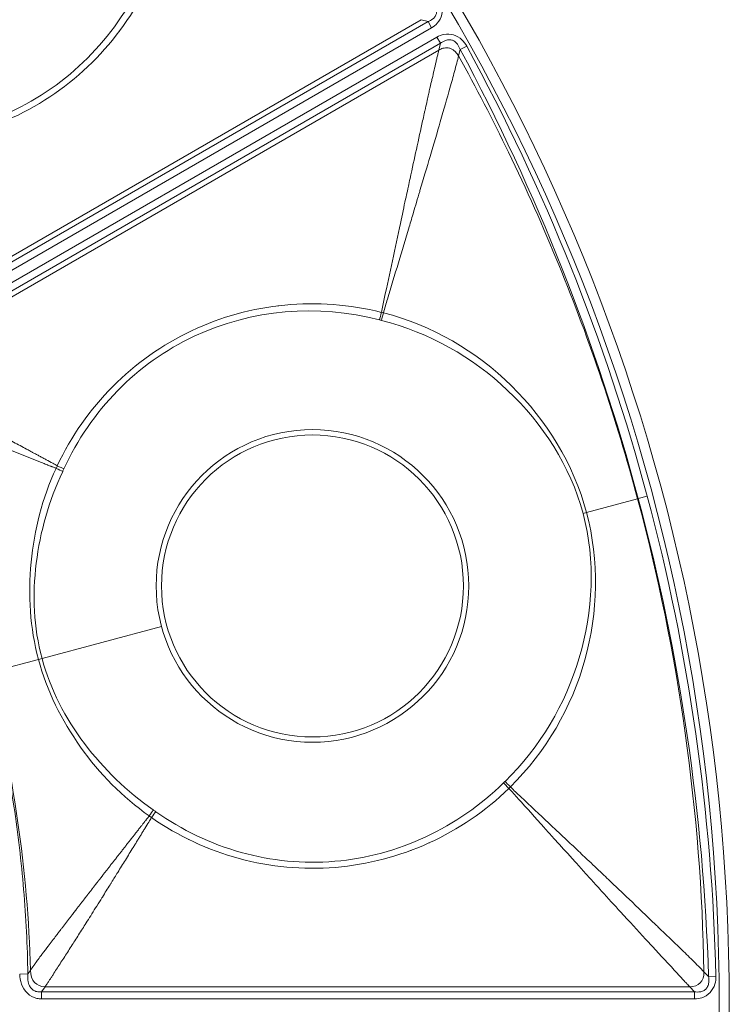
# Model space of a CAD drawing. Header units: inches. Extents: x 2.7 to 14.9, y -4.2 to 15.2.
# Tile 24 of 53: x 14.1 to 14.9, y -1.9 to -0.8. Entities that reach past the tile are written whole.
import ezdxf

# ---------------------------------------------------------------- set-up
doc = ezdxf.new("R2010")
doc.units = ezdxf.units.IN
doc.header["$MEASUREMENT"] = 0
doc.layers.add('Visible (ANSI)', color=7, linetype='Continuous', lineweight=18)
doc.layers.add('Visible Narrow (ANSI)', color=7, linetype='Continuous', lineweight=18)

msp = doc.modelspace()

# ---------------------------------------------------------------- linework, layer by layer
at = {"layer": 'Visible (ANSI)'}
for centre, radius in [((12.5948, -1.9226), 2.3248), ((14.4297, -1.431), 0.1774)]:
    msp.add_circle(centre, radius, dxfattribs=at)
msp.add_arc((12.5948, -1.9226), 2.0307, 6.0991, 6.108, dxfattribs=at)
for points, knots in [([(14.5655, -0.7679), (14.5675, -0.7671), (14.5694, -0.7661), (14.5711, -0.7647), (14.5722, -0.7639), (14.5731, -0.7628), (14.5739, -0.7617), (14.5742, -0.7612), (14.5745, -0.7606), (14.5748, -0.76), (14.5753, -0.7588), (14.5756, -0.7575), (14.5757, -0.7562), (14.5757, -0.7558), (14.5757, -0.7554), (14.5757, -0.7549), (14.5755, -0.7533), (14.5751, -0.7516), (14.5744, -0.7501), (14.5735, -0.7479), (14.5722, -0.7459), (14.5707, -0.7441)], [0, 0, 0, 0, 0.2187, 0.2187, 0.2187, 0.356077, 0.356077, 0.356077, 0.420014, 0.420014, 0.420014, 0.550507, 0.550507, 0.550507, 0.593118, 0.593118, 0.593118, 0.761778, 0.761778, 0.761778, 1, 1, 1, 1]), ([(14.6034, -0.8007), (14.6025, -0.7985), (14.6014, -0.7963), (14.6, -0.7944), (14.5989, -0.7929), (14.5975, -0.7916), (14.5958, -0.7906), (14.5948, -0.79), (14.5937, -0.7896), (14.5925, -0.7893), (14.5919, -0.7892), (14.5913, -0.7892), (14.5907, -0.7892), (14.5891, -0.7891), (14.5874, -0.7895), (14.5859, -0.79), (14.5838, -0.7908), (14.5819, -0.792), (14.5801, -0.7933)], [0, 0, 0, 0, 0.243081, 0.243081, 0.243081, 0.432733, 0.432733, 0.432733, 0.551627, 0.551627, 0.551627, 0.612065, 0.612065, 0.612065, 0.776047, 0.776047, 0.776047, 1, 1, 1, 1]), ([(14.0469, -1.5335), (14.0604, -1.585), (14.071, -1.6372), (14.0788, -1.6898), (14.0837, -1.7223), (14.0875, -1.755), (14.0902, -1.7879), (14.093, -1.8208), (14.0946, -1.8538), (14.0952, -1.8869)], [0.0000066, 0.0000066, 0.0000066, 0.0000066, 0.4464162, 0.4464162, 0.4464162, 0.7226444, 0.7226444, 0.7226444, 1, 1, 1, 1]), ([(14.0952, -1.8869), (14.095, -1.8899), (14.095, -1.8931), (14.0956, -1.8961), (14.096, -1.8982), (14.0968, -1.9003), (14.0979, -1.9022), (14.0986, -1.9033), (14.0995, -1.9044), (14.1006, -1.9052), (14.1011, -1.9057), (14.1017, -1.9061), (14.1023, -1.9064), (14.1036, -1.9072), (14.1052, -1.9077), (14.1067, -1.9079), (14.1069, -1.908), (14.1071, -1.908), (14.1073, -1.908), (14.1087, -1.9081), (14.11, -1.9081), (14.1114, -1.9079)], [0, 0, 0, 0, 0.297866, 0.297866, 0.297866, 0.507382, 0.507382, 0.507382, 0.635901, 0.635901, 0.635901, 0.703179, 0.703179, 0.703179, 0.850452, 0.850452, 0.850452, 0.872013, 0.872013, 0.872013, 1, 1, 1, 1]), ([(14.8788, -1.9079), (14.8809, -1.9082), (14.8831, -1.9083), (14.8853, -1.908), (14.8866, -1.9078), (14.888, -1.9074), (14.8892, -1.9068), (14.8898, -1.9065), (14.8903, -1.9061), (14.8908, -1.9058), (14.8919, -1.905), (14.8928, -1.904), (14.8935, -1.9029), (14.8937, -1.9025), (14.8939, -1.9022), (14.8941, -1.9018), (14.8949, -1.9003), (14.8953, -1.8986), (14.8955, -1.897), (14.8957, -1.8946), (14.8956, -1.8922), (14.8952, -1.8899)], [0, 0, 0, 0, 0.2187, 0.2187, 0.2187, 0.356077, 0.356077, 0.356077, 0.420014, 0.420014, 0.420014, 0.550507, 0.550507, 0.550507, 0.593118, 0.593118, 0.593118, 0.761778, 0.761778, 0.761778, 1, 1, 1, 1])]:
    msp.add_open_spline(points, degree=3, knots=knots, dxfattribs=at)
for points in [[(13.9112, -0.9012), (13.9859, -0.9082), (14.0613, -0.8894), (14.1226, -0.8466)], [(14.1376, -1.2933), (14.1689, -1.2252), (14.2229, -1.1692), (14.2906, -1.1376)], [(14.6736, -1.2061), (14.6736, -1.2061), (14.6736, -1.206), (14.6736, -1.206)], [(14.8952, -1.8899), (14.8894, -1.7003), (14.8618, -1.5116), (14.8125, -1.3284)], [(14.6495, -1.6792), (14.6495, -1.6792), (14.6495, -1.6792), (14.6495, -1.6792)], [(14.2456, -1.6963), (14.3067, -1.7396), (14.3814, -1.761), (14.4559, -1.7546)]]:
    msp.add_open_spline(points, degree=3, dxfattribs=at)
at = {"layer": 'Visible Narrow (ANSI)'}
for p, q in [((13.9009, -1.1516), (14.5655, -0.7679)), ((13.9014, -1.1444), (14.5575, -0.7656)), ((14.5696, -0.7752), (13.905, -1.1589)), ((14.5655, -0.7679), (14.5575, -0.7656)), ((14.5696, -0.7752), (14.5655, -0.7679)), ((13.9114, -1.1698), (14.576, -0.7861)), ((14.576, -0.7861), (14.5801, -0.7933)), ((14.5801, -0.7933), (13.9155, -1.1771)), ((14.5801, -0.7933), (14.5782, -0.8014)), ((14.611, -0.7966), (14.6034, -0.8007)), ((13.9221, -1.1802), (14.5782, -0.8014)), ((14.6014, -0.8082), (14.6034, -0.8007)), ((14.6686, -1.2008), (14.6687, -1.2009)), ((14.7518, -1.3447), (14.8119, -1.3286)), ((14.8125, -1.3284), (14.8119, -1.3286)), ((14.8232, -1.3255), (14.8125, -1.3284)), ((14.7477, -1.3458), (14.7518, -1.3447)), ((14.1118, -1.5162), (14.2523, -1.4785)), ((14.1076, -1.5173), (14.0475, -1.5334)), ((14.1076, -1.5173), (14.1118, -1.5162)), ((14.2493, -1.7091), (14.2493, -1.7091)), ((14.3063, -1.7387), (14.3059, -1.7387)), ((14.3769, -1.7585), (14.3769, -1.7584)), ((14.5055, -1.7539), (14.5055, -1.7539)), ((14.8913, -1.8069), (14.8913, -1.8069)), ((14.0952, -1.8869), (14.0982, -1.8827)), ((14.8898, -1.8844), (14.8952, -1.8899)), ((14.0952, -1.8869), (14.0856, -1.8871)), ((14.9039, -1.8897), (14.8952, -1.8899)), ((14.1154, -1.902), (14.1114, -1.9079)), ((14.1114, -1.9079), (14.1114, -1.9163)), ((14.1114, -1.9079), (14.8788, -1.9079)), ((14.1154, -1.902), (14.8731, -1.902)), ((14.8788, -1.9079), (14.8731, -1.902)), ((14.8788, -1.9163), (14.8788, -1.9079)), ((14.8788, -1.9163), (14.1114, -1.9163))]:
    msp.add_line(p, q, dxfattribs=at)
for centre, radius in [((12.5948, -1.9226), 2.3248), ((12.5948, -1.9226), 2.313), ((14.4297, -1.431), 0.1837)]:
    msp.add_circle(centre, radius, dxfattribs=at)
for centre, radius, start, end in [((12.5948, -1.9226), 1.9734, 35.4142, 35.4222), ((12.5948, -1.9226), 1.9415, 35.1693, 35.1723), ((12.5948, -1.9226), 1.9219, 35.0626, 35.0633), ((12.5948, -1.9226), 1.9415, 24.8277, 24.832), ((12.5948, -1.9226), 1.9734, 24.5778, 24.5842), ((12.5948, -1.9226), 2.0128, 24.1416, 24.1456), ((12.5948, -1.9226), 2.0138, 24.1278, 24.1317), ((12.5948, -1.9226), 1.9219, 24.9367, 24.9392), ((12.5946, -1.9227), 1.8776, 25.05656855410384, 25.05662353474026), ((12.5948, -1.9226), 2.1187, 22.1074, 22.1106), ((12.5948, -1.9226), 1.7864, 24.7093, 24.71), ((12.5948, -1.9226), 1.7175, 23.7971, 23.8026), ((12.5948, -1.9226), 1.6782, 22.9236, 22.9252), ((12.5948, -1.9226), 1.648, 21.9943, 21.995), ((12.5948, -1.9226), 1.6283, 21.2107, 21.2146), ((12.5948, -1.9226), 1.5821, 17.6366, 17.638), ((12.5948, -1.9226), 1.5821, 12.362, 12.3634), ((12.5948, -1.9226), 1.6283, 8.7854, 8.7893), ((12.5948, -1.9226), 2.069, 6.7546, 6.7558), ((12.5948, -1.9226), 1.648, 8.005, 8.0057), ((12.5948, -1.9226), 2.0513, 6.4294, 6.4344), ((12.5948, -1.9226), 2.0335, 6.1407, 6.1492), ((12.6051, -1.922), 1.5398, 3.627618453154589, 3.627637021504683)]:
    msp.add_arc(centre, radius, start, end, dxfattribs=at)
for centre, major_axis, ratio, start_param, end_param in [((13.0671, -1.5753), (-1.1245, 1.7254), 0.838051, 4.33984, 4.619699), ((14.5109, -1.1084), (-0.0029, -0.0114), 0.009516, 0.542666, 1.484033), ((14.5113, -1.1102), (0.0262, -0.0067), 0.022097, 1.511696, 1.599615), ((14.5134, -1.1091), (-0.0029, -0.0114), 0.007551, 4.798793, 5.740106), ((14.5056, -1.1063), (-0.1004, 0.0265), 0.104668, 1.62579, 1.649848), ((14.6628, -1.1682), (0.0049, -0.0391), 0.999639, 0.153884, 0.154803), ((14.664, -1.1681), (0.0049, -0.0391), 0.999639, 0.125745, 0.126698), ((14.6972, -1.2583), (0.0375, 0.0119), 0.001172, 1.18824, 1.192476), ((14.1269, -1.2924), (-0.0107, 0.005), 0.019874, 3.682916, 4.583824), ((14.1284, -1.289), (0.0107, -0.0049), 0.015774, 4.842015, 5.742062), ((13.7292, -1.7681), (-0.2202, 1.6165), 0.705125, 4.5449, 4.890681), ((12.9897, -1.9298), (-0.0737, 2.1525), 0.888933, 4.700612, 4.96642), ((13.338, -1.8196), (-0.1468, 1.0586), 0.705181, 4.55557, 4.887353), ((14.6578, -1.6742), (-0.0737, -0.0732), 0.104668, 4.633337, 4.657456), ((14.6612, -1.6697), (-0.00828, 0.00843), 0.010534, 4.799141, 5.740511), ((14.6631, -1.6679), (-0.00825, 0.00845), 0.007055, 0.543081, 1.484395), ((14.6608, -1.6679), (0.0194, 0.0189), 0.022097, 4.68356, 4.771489), ((14.2367, -1.7024), (-0.00673, -0.00971), 0.019614, 1.699481, 2.600431), ((14.2398, -1.7046), (0.00682, 0.00964), 0.015566, 0.541352, 1.441442), ((14.2967, -1.6917), (0.0261, -0.0294), 0.99862, 4.921007, 4.935733), ((14.2967, -1.6917), (0.0261, -0.0294), 0.99862, 5.229163, 5.24969), ((12.5948, -7.657), (0, -6.8596), 0.553122, 2.608487, 2.608504)]:
    msp.add_ellipse(centre, major_axis=major_axis, ratio=ratio, start_param=start_param, end_param=end_param, dxfattribs=at)
for points, knots in [([(14.257, -0.67), (14.236, -0.7439), (14.1897, -0.8087), (14.0638, -0.896), (13.9869, -0.9162), (13.9104, -0.9098)], [0, 0, 0, 0, 0.5, 0.5, 0.9999682, 0.9999682, 0.9999682, 0.9999682]), ([(14.1226, -0.8466), (14.1226, -0.8466), (14.1226, -0.8466), (14.1839, -0.8038), (14.2282, -0.7399), (14.2482, -0.6676)], [0.4999932, 0.4999932, 0.4999932, 0.4999932, 0.5, 0.5, 0.9999859, 0.9999859, 0.9999859, 0.9999859]), ([(14.5781, -0.7396), (14.5797, -0.7422), (14.5809, -0.7451), (14.5816, -0.7481), (14.5835, -0.7556), (14.5816, -0.764), (14.5764, -0.7698), (14.5745, -0.7719), (14.5721, -0.7737), (14.5696, -0.7752)], [0, 0, 0, 0, 0.222086, 0.222086, 0.222086, 0.791222, 0.791222, 0.791222, 1, 1, 1, 1]), ([(14.576, -0.7861), (14.5785, -0.7846), (14.5813, -0.7835), (14.5842, -0.7829), (14.5917, -0.7814), (14.5998, -0.7838), (14.6053, -0.7891), (14.6075, -0.7913), (14.6095, -0.7938), (14.611, -0.7966)], [0, 0, 0, 0, 0.214125, 0.214125, 0.214125, 0.772845, 0.772845, 0.772845, 1, 1, 1, 1]), ([(14.5782, -0.8014), (14.5778, -0.8029), (14.5775, -0.8043), (14.5771, -0.8058), (14.5768, -0.8074), (14.5764, -0.8089), (14.576, -0.8105), (14.5757, -0.812), (14.5753, -0.8136), (14.5749, -0.8152), (14.5742, -0.8184), (14.5735, -0.8216), (14.5727, -0.8249), (14.5719, -0.8281), (14.5712, -0.8315), (14.5704, -0.8348), (14.5702, -0.8355), (14.57, -0.8362), (14.5699, -0.837), (14.5684, -0.8432), (14.5683, -0.8438), (14.567, -0.8493), (14.5666, -0.851), (14.5662, -0.8529), (14.5657, -0.8551), (14.5647, -0.8597), (14.5635, -0.8653), (14.562, -0.8718), (14.5617, -0.8732), (14.5614, -0.8745), (14.5611, -0.8758), (14.5604, -0.8792), (14.5597, -0.8823), (14.5592, -0.8843), (14.5569, -0.8948), (14.5544, -0.9061), (14.5518, -0.9182), (14.5494, -0.9289), (14.547, -0.9402), (14.5444, -0.9523), (14.5437, -0.9554), (14.543, -0.9584), (14.5424, -0.9613), (14.5416, -0.9653), (14.5408, -0.9689), (14.5401, -0.972), (14.5398, -0.9735), (14.5395, -0.9749), (14.5391, -0.9764), (14.5372, -0.9855), (14.5351, -0.995), (14.533, -1.005), (14.53, -1.0189), (14.5269, -1.0336), (14.5236, -1.0491), (14.5206, -1.0632), (14.5174, -1.078), (14.5141, -1.0936), (14.513, -1.0988), (14.5119, -1.1041), (14.5107, -1.1095)], [0, 0, 0, 0, 0.016624, 0.016624, 0.016624, 0.033454, 0.033454, 0.033454, 0.050284, 0.050284, 0.050284, 0.083942, 0.083942, 0.083942, 0.117596, 0.117596, 0.117596, 0.125, 0.125, 0.125, 0.1875, 0.1875, 0.1875, 0.207302, 0.207302, 0.207302, 0.25, 0.25, 0.25, 0.258644, 0.258644, 0.258644, 0.28125, 0.28125, 0.28125, 0.397292, 0.397292, 0.397292, 0.5, 0.5, 0.5, 0.526528, 0.526528, 0.526528, 0.5625, 0.5625, 0.5625, 0.579156, 0.579156, 0.579156, 0.682615, 0.682615, 0.682615, 0.82613, 0.82613, 0.82613, 0.956267, 0.956267, 0.956267, 1, 1, 1, 1]), ([(14.6014, -0.8082), (14.6001, -0.8134), (14.5985, -0.8195), (14.5966, -0.8266), (14.5951, -0.8324), (14.5933, -0.8389), (14.5913, -0.8459), (14.588, -0.8575), (14.5842, -0.8708), (14.5799, -0.8857), (14.5763, -0.8981), (14.5723, -0.9116), (14.568, -0.9262), (14.5643, -0.9388), (14.5603, -0.9522), (14.556, -0.9665), (14.5559, -0.9668), (14.5559, -0.9671), (14.5558, -0.9674), (14.5533, -0.9758), (14.5505, -0.9852), (14.5485, -0.9916), (14.5468, -0.9975), (14.5451, -1.0033), (14.5433, -1.0091), (14.5391, -1.0232), (14.5349, -1.0372), (14.5307, -1.0513), (14.5264, -1.0655), (14.5221, -1.0798), (14.5179, -1.094), (14.5162, -1.0993), (14.5146, -1.1047), (14.513, -1.11)], [0.0000002, 0.0000002, 0.0000002, 0.0000002, 0.1064735, 0.1064735, 0.1064735, 0.194074, 0.194074, 0.194074, 0.3386231, 0.3386231, 0.3386231, 0.4591072, 0.4591072, 0.4591072, 0.5625, 0.5625, 0.5625, 0.5646067, 0.5646067, 0.5646067, 0.625, 0.625, 0.625, 0.6797594, 0.6797594, 0.6797594, 0.8129732, 0.8129732, 0.8129732, 0.9487187, 0.9487187, 0.9487187, 0.9999953, 0.9999953, 0.9999953, 0.9999953]), ([(14.5782, -0.8014), (14.5799, -0.8004), (14.5815, -0.7997), (14.5831, -0.7992), (14.5836, -0.7991), (14.5841, -0.799), (14.5846, -0.7989), (14.5868, -0.7985), (14.5889, -0.7986), (14.5908, -0.7991), (14.591, -0.7992), (14.5911, -0.7992), (14.5913, -0.7992), (14.5923, -0.7996), (14.5933, -0.8), (14.5943, -0.8006), (14.5952, -0.8012), (14.5961, -0.8018), (14.5969, -0.8026), (14.5982, -0.8038), (14.5994, -0.8052), (14.6005, -0.8069), (14.6008, -0.8073), (14.6011, -0.8078), (14.6014, -0.8082)], [0, 0, 0, 0, 0.1842961, 0.1842961, 0.1842961, 0.241452, 0.241452, 0.241452, 0.5, 0.5, 0.5, 0.5195229, 0.5195229, 0.5195229, 0.655182, 0.655182, 0.655182, 0.7763475, 0.7763475, 0.7763475, 0.9543439, 0.9543439, 0.9543439, 0.9999909, 0.9999909, 0.9999909, 0.9999909]), ([(14.8119, -1.3286), (14.7994, -1.2819), (14.7714, -1.1892), (14.7207, -1.0532), (14.664, -0.926), (14.6221, -0.8454), (14.6014, -0.8082)], [0, 0, 0, 0, 0.2577886, 0.5155772, 0.7733658, 0.9999993, 0.9999993, 0.9999993, 0.9999993]), ([(14.5107, -1.1095), (14.4362, -1.0907), (14.3569, -1.0984), (14.2184, -1.1638), (14.1624, -1.2203), (14.1298, -1.2898)], [0, 0, 0, 0, 0.5, 0.5, 0.9999685, 0.9999685, 0.9999685, 0.9999685]), ([(14.2906, -1.1376), (14.2906, -1.1376), (14.2906, -1.1376), (14.3583, -1.1059), (14.4358, -1.0995), (14.5084, -1.1183)], [0.4999932, 0.4999932, 0.4999932, 0.4999932, 0.5, 0.5, 1, 1, 1, 1]), ([(14.7518, -1.3447), (14.7365, -1.2875), (14.705, -1.2366), (14.6222, -1.1549), (14.5701, -1.1249), (14.513, -1.11)], [0, 0, 0, 0, 0.5, 0.5, 1, 1, 1, 1]), ([(14.5108, -1.1189), (14.5667, -1.1331), (14.6178, -1.162), (14.7004, -1.2403), (14.7327, -1.2899), (14.7477, -1.3458)], [0, 0, 0, 0, 0.5, 0.5, 1, 1, 1, 1]), ([(14.1298, -1.2898), (14.128, -1.2888), (14.1262, -1.2878), (14.1244, -1.2869), (14.1219, -1.2855), (14.1193, -1.2841), (14.1167, -1.2827), (14.1154, -1.282), (14.1141, -1.2813), (14.1129, -1.2806), (14.1116, -1.2799), (14.1103, -1.2792), (14.109, -1.2785), (14.1077, -1.2778), (14.1065, -1.2771), (14.1052, -1.2764), (14.1039, -1.2758), (14.1026, -1.2751), (14.1013, -1.2744), (14.101, -1.2742), (14.1006, -1.274), (14.1002, -1.2738), (14.0993, -1.2733), (14.0984, -1.2728), (14.0975, -1.2723), (14.0962, -1.2716), (14.095, -1.2709), (14.0937, -1.2702), (14.0886, -1.2675), (14.0836, -1.2648), (14.0784, -1.262), (14.0734, -1.2593), (14.0684, -1.2566), (14.0632, -1.2539), (14.0582, -1.2512), (14.0532, -1.2485), (14.0481, -1.2458), (14.0432, -1.2432), (14.0382, -1.2405), (14.033, -1.2378), (14.0328, -1.2377), (14.0326, -1.2376), (14.0323, -1.2374), (14.0283, -1.2353), (14.0242, -1.2331), (14.0201, -1.2309), (14.0143, -1.2279), (14.0087, -1.2249), (14.0033, -1.2221), (13.9983, -1.2194), (13.9934, -1.2169), (13.9886, -1.2144), (13.9837, -1.2118), (13.9788, -1.2092), (13.9741, -1.2068), (13.9692, -1.2042), (13.9644, -1.2018), (13.9598, -1.1994), (13.9549, -1.1969), (13.9502, -1.1945), (13.9457, -1.1922), (13.9434, -1.191), (13.9411, -1.1898), (13.9389, -1.1887), (13.9378, -1.1881), (13.9366, -1.1875), (13.9355, -1.187), (13.9344, -1.1864), (13.9333, -1.1858), (13.9322, -1.1853), (13.9317, -1.185), (13.9311, -1.1847), (13.9306, -1.1845), (13.93, -1.1842), (13.9295, -1.1839), (13.929, -1.1836), (13.9284, -1.1834), (13.9279, -1.1831), (13.9274, -1.1828), (13.9268, -1.1826), (13.9263, -1.1823), (13.9258, -1.182), (13.9253, -1.1818), (13.9247, -1.1815), (13.9242, -1.1813), (13.9237, -1.181), (13.9232, -1.1808), (13.9227, -1.1805), (13.9225, -1.1804), (13.9223, -1.1803), (13.9221, -1.1802)], [0, 0, 0, 0, 0.025507, 0.025507, 0.025507, 0.062666, 0.062666, 0.062666, 0.081229, 0.081229, 0.081229, 0.099762, 0.099762, 0.099762, 0.118251, 0.118251, 0.118251, 0.136682, 0.136682, 0.136682, 0.142154, 0.142154, 0.142154, 0.155042, 0.155042, 0.155042, 0.173318, 0.173318, 0.173318, 0.24535, 0.24535, 0.24535, 0.315196, 0.315196, 0.315196, 0.382396, 0.382396, 0.382396, 0.446682, 0.446682, 0.446682, 0.449598, 0.449598, 0.449598, 0.5, 0.5, 0.5, 0.569749, 0.569749, 0.569749, 0.634275, 0.634275, 0.634275, 0.70199, 0.70199, 0.70199, 0.773418, 0.773418, 0.773418, 0.849247, 0.849247, 0.849247, 0.88909, 0.88909, 0.88909, 0.909554, 0.909554, 0.909554, 0.930407, 0.930407, 0.930407, 0.940986, 0.940986, 0.940986, 0.951672, 0.951672, 0.951672, 0.962467, 0.962467, 0.962467, 0.973375, 0.973375, 0.973375, 0.984399, 0.984399, 0.984399, 0.995543, 0.995543, 0.995543, 1, 1, 1, 1]), ([(14.1283, -1.2928), (14.1276, -1.2925), (14.1269, -1.2923), (14.1263, -1.292), (14.1256, -1.2917), (14.1249, -1.2915), (14.1242, -1.2912), (14.1239, -1.2911), (14.1236, -1.2909), (14.1232, -1.2908), (14.1229, -1.2907), (14.1226, -1.2905), (14.1222, -1.2904), (14.1212, -1.29), (14.1202, -1.2896), (14.1192, -1.2892), (14.1189, -1.2891), (14.1186, -1.2889), (14.1182, -1.2888), (14.1179, -1.2887), (14.1176, -1.2885), (14.1172, -1.2884), (14.1162, -1.288), (14.1152, -1.2876), (14.1142, -1.2872), (14.1136, -1.2869), (14.1129, -1.2867), (14.1122, -1.2864), (14.1116, -1.2861), (14.1109, -1.2859), (14.1102, -1.2856), (14.1089, -1.2851), (14.1076, -1.2845), (14.1063, -1.284), (14.1056, -1.2837), (14.105, -1.2835), (14.1043, -1.2832), (14.1036, -1.283), (14.103, -1.2827), (14.1023, -1.2824), (14.101, -1.2819), (14.0997, -1.2814), (14.0984, -1.2808), (14.0977, -1.2806), (14.097, -1.2803), (14.0964, -1.2801), (14.0957, -1.2798), (14.0951, -1.2795), (14.0944, -1.2793), (14.0938, -1.279), (14.0931, -1.2787), (14.0925, -1.2785), (14.0918, -1.2782), (14.0912, -1.278), (14.0905, -1.2777), (14.0898, -1.2774), (14.0892, -1.2772), (14.0885, -1.2769), (14.0879, -1.2767), (14.0872, -1.2764), (14.0866, -1.2761), (14.0859, -1.2759), (14.0853, -1.2756), (14.0846, -1.2753), (14.084, -1.2751), (14.0833, -1.2748), (14.0827, -1.2746), (14.0814, -1.274), (14.0801, -1.2735), (14.0788, -1.273), (14.0781, -1.2727), (14.0775, -1.2725), (14.0768, -1.2722), (14.0762, -1.272), (14.0755, -1.2717), (14.0749, -1.2714), (14.0743, -1.2712), (14.0736, -1.2709), (14.073, -1.2707), (14.0723, -1.2704), (14.0717, -1.2702), (14.071, -1.2699), (14.0704, -1.2696), (14.0697, -1.2694), (14.0691, -1.2691), (14.0685, -1.2689), (14.0678, -1.2686), (14.0672, -1.2683), (14.0646, -1.2673), (14.062, -1.2663), (14.0595, -1.2653), (14.0589, -1.265), (14.0582, -1.2647), (14.0576, -1.2645), (14.0569, -1.2642), (14.0563, -1.264), (14.0557, -1.2637), (14.055, -1.2635), (14.0544, -1.2632), (14.0538, -1.2629), (14.0531, -1.2627), (14.0525, -1.2624), (14.0519, -1.2622), (14.0512, -1.2619), (14.0506, -1.2617), (14.0499, -1.2614), (14.0493, -1.2612), (14.0487, -1.2609), (14.048, -1.2606), (14.0468, -1.2601), (14.0455, -1.2596), (14.0443, -1.2591), (14.0439, -1.259), (14.0436, -1.2589), (14.0433, -1.2587), (14.043, -1.2586), (14.0427, -1.2585), (14.0424, -1.2584), (14.0417, -1.2581), (14.0411, -1.2578), (14.0405, -1.2576), (14.04, -1.2574), (14.0395, -1.2572), (14.0391, -1.257), (14.0389, -1.257), (14.0387, -1.2569), (14.0386, -1.2568), (14.0384, -1.2568), (14.0383, -1.2567), (14.0381, -1.2566), (14.0376, -1.2564), (14.0372, -1.2563), (14.0367, -1.2561), (14.0361, -1.2558), (14.0354, -1.2556), (14.0348, -1.2553), (14.0345, -1.2552), (14.0342, -1.2551), (14.0339, -1.2549), (14.0336, -1.2548), (14.0333, -1.2547), (14.0329, -1.2545), (14.0323, -1.2543), (14.0317, -1.254), (14.0311, -1.2538), (14.0306, -1.2536), (14.0301, -1.2534), (14.0297, -1.2532), (14.0295, -1.2532), (14.0294, -1.2531), (14.0292, -1.253), (14.029, -1.253), (14.0289, -1.2529), (14.0287, -1.2528), (14.0283, -1.2527), (14.0278, -1.2525), (14.0273, -1.2523), (14.0267, -1.252), (14.0261, -1.2518), (14.0255, -1.2515), (14.0251, -1.2514), (14.0248, -1.2513), (14.0245, -1.2511), (14.0242, -1.251), (14.0239, -1.2509), (14.0236, -1.2508), (14.023, -1.2505), (14.0224, -1.2503), (14.0217, -1.25), (14.0213, -1.2498), (14.0208, -1.2496), (14.0203, -1.2494), (14.0202, -1.2494), (14.02, -1.2493), (14.0199, -1.2492), (14.0197, -1.2492), (14.0196, -1.2491), (14.0194, -1.2491), (14.0189, -1.2489), (14.0185, -1.2487), (14.018, -1.2485), (14.0174, -1.2482), (14.0168, -1.248), (14.0162, -1.2477), (14.0159, -1.2476), (14.0155, -1.2475), (14.0152, -1.2474), (14.0149, -1.2472), (14.0146, -1.2471), (14.0143, -1.247), (14.0131, -1.2465), (14.0118, -1.246), (14.0106, -1.2455), (14.01, -1.2452), (14.0094, -1.245), (14.0088, -1.2447), (14.0082, -1.2445), (14.0075, -1.2442), (14.0069, -1.244), (14.0063, -1.2437), (14.0057, -1.2435), (14.0051, -1.2432), (14.0045, -1.243), (14.0039, -1.2427), (14.0033, -1.2425), (14.002, -1.242), (14.0008, -1.2415), (13.9996, -1.241), (13.9987, -1.2406), (13.9978, -1.2402), (13.9969, -1.2399), (13.9966, -1.2397), (13.9963, -1.2396), (13.996, -1.2395), (13.9957, -1.2394), (13.9954, -1.2392), (13.995, -1.2391), (13.9941, -1.2387), (13.9932, -1.2384), (13.9923, -1.238), (13.9917, -1.2377), (13.9911, -1.2375), (13.9905, -1.2372), (13.9899, -1.237), (13.9893, -1.2367), (13.9887, -1.2365), (13.9881, -1.2363), (13.9875, -1.236), (13.9869, -1.2358), (13.9863, -1.2355), (13.9857, -1.2353), (13.9851, -1.235), (13.9845, -1.2348), (13.9839, -1.2345), (13.9833, -1.2343), (13.9827, -1.234), (13.9821, -1.2338), (13.9815, -1.2335), (13.9803, -1.233), (13.9791, -1.2325), (13.9779, -1.232), (13.9773, -1.2318), (13.9767, -1.2315), (13.9761, -1.2313), (13.9755, -1.231), (13.9749, -1.2308), (13.9743, -1.2305), (13.9737, -1.2303), (13.9731, -1.2301), (13.9725, -1.2298), (13.9719, -1.2296), (13.9713, -1.2293), (13.9707, -1.2291), (13.9702, -1.2288), (13.9696, -1.2286), (13.969, -1.2283), (13.9684, -1.2281), (13.9678, -1.2278), (13.9672, -1.2276), (13.9666, -1.2273), (13.966, -1.2271), (13.9654, -1.2268), (13.9648, -1.2266), (13.9642, -1.2263), (13.9637, -1.2261), (13.9625, -1.2256), (13.9613, -1.2251), (13.9601, -1.2246), (13.9595, -1.2244), (13.959, -1.2241), (13.9584, -1.2239), (13.9578, -1.2236), (13.9572, -1.2234), (13.9566, -1.2231), (13.956, -1.2229), (13.9555, -1.2226), (13.9549, -1.2224), (13.9543, -1.2221), (13.9537, -1.2219), (13.9531, -1.2217), (13.9526, -1.2214), (13.952, -1.2212), (13.9514, -1.2209), (13.9508, -1.2207), (13.9502, -1.2204), (13.9497, -1.2202), (13.9488, -1.2198), (13.9479, -1.2194), (13.9471, -1.2191), (13.9468, -1.219), (13.9465, -1.2188), (13.9462, -1.2187), (13.9459, -1.2186), (13.9457, -1.2185), (13.9454, -1.2183), (13.9445, -1.218), (13.9436, -1.2176), (13.9428, -1.2172), (13.9425, -1.2171), (13.9422, -1.217), (13.942, -1.2169), (13.9417, -1.2167), (13.9414, -1.2166), (13.9411, -1.2165), (13.9405, -1.2162), (13.94, -1.216), (13.9394, -1.2158), (13.9388, -1.2155), (13.9383, -1.2153), (13.9377, -1.215), (13.9374, -1.2149), (13.9372, -1.2148), (13.9369, -1.2147), (13.9366, -1.2145), (13.9363, -1.2144), (13.936, -1.2143), (13.9337, -1.2133), (13.9315, -1.2123), (13.9294, -1.2113), (13.9291, -1.2112), (13.9288, -1.2111), (13.9286, -1.211), (13.9283, -1.2109), (13.928, -1.2107), (13.9278, -1.2106), (13.9272, -1.2104), (13.9267, -1.2101), (13.9261, -1.2099), (13.9257, -1.2097), (13.9253, -1.2095), (13.9249, -1.2093), (13.9248, -1.2093), (13.9247, -1.2092), (13.9245, -1.2091), (13.9244, -1.2091), (13.9243, -1.209), (13.9241, -1.209), (13.9237, -1.2088), (13.9233, -1.2086), (13.9229, -1.2084), (13.9207, -1.2074), (13.9186, -1.2064), (13.9168, -1.2055)], [0, 0, 0, 0, 0.005913, 0.005913, 0.005913, 0.011694, 0.011694, 0.011694, 0.014593, 0.014593, 0.014593, 0.017497, 0.017497, 0.017497, 0.026247, 0.026247, 0.026247, 0.029175, 0.029175, 0.029175, 0.032109, 0.032109, 0.032109, 0.040948, 0.040948, 0.040948, 0.04687, 0.04687, 0.04687, 0.052818, 0.052818, 0.052818, 0.064788, 0.064788, 0.064788, 0.070811, 0.070811, 0.070811, 0.07686, 0.07686, 0.07686, 0.089038, 0.089038, 0.089038, 0.095167, 0.095167, 0.095167, 0.101324, 0.101324, 0.101324, 0.107508, 0.107508, 0.107508, 0.11372, 0.11372, 0.11372, 0.119961, 0.119961, 0.119961, 0.126231, 0.126231, 0.126231, 0.13253, 0.13253, 0.13253, 0.138858, 0.138858, 0.138858, 0.151606, 0.151606, 0.151606, 0.158027, 0.158027, 0.158027, 0.164478, 0.164478, 0.164478, 0.170962, 0.170962, 0.170962, 0.177478, 0.177478, 0.177478, 0.184027, 0.184027, 0.184027, 0.19061, 0.19061, 0.19061, 0.217284, 0.217284, 0.217284, 0.224041, 0.224041, 0.224041, 0.230835, 0.230835, 0.230835, 0.237667, 0.237667, 0.237667, 0.244536, 0.244536, 0.244536, 0.251444, 0.251444, 0.251444, 0.258391, 0.258391, 0.258391, 0.272406, 0.272406, 0.272406, 0.275935, 0.275935, 0.275935, 0.279475, 0.279475, 0.279475, 0.286586, 0.286586, 0.286586, 0.291947, 0.291947, 0.291947, 0.293739, 0.293739, 0.293739, 0.295535, 0.295535, 0.295535, 0.300937, 0.300937, 0.300937, 0.308179, 0.308179, 0.308179, 0.311817, 0.311817, 0.311817, 0.315466, 0.315466, 0.315466, 0.322799, 0.322799, 0.322799, 0.328329, 0.328329, 0.328329, 0.330179, 0.330179, 0.330179, 0.332031, 0.332031, 0.332031, 0.337607, 0.337607, 0.337607, 0.345084, 0.345084, 0.345084, 0.348841, 0.348841, 0.348841, 0.35261, 0.35261, 0.35261, 0.360188, 0.360188, 0.360188, 0.365905, 0.365905, 0.365905, 0.367817, 0.367817, 0.367817, 0.369733, 0.369733, 0.369733, 0.375499, 0.375499, 0.375499, 0.383236, 0.383236, 0.383236, 0.387125, 0.387125, 0.387125, 0.391027, 0.391027, 0.391027, 0.406781, 0.406781, 0.406781, 0.414745, 0.414745, 0.414745, 0.42277, 0.42277, 0.42277, 0.430857, 0.430857, 0.430857, 0.439007, 0.439007, 0.439007, 0.455501, 0.455501, 0.455501, 0.46805, 0.46805, 0.46805, 0.472267, 0.472267, 0.472267, 0.476503, 0.476503, 0.476503, 0.489319, 0.489319, 0.489319, 0.497956, 0.497956, 0.497956, 0.50667, 0.50667, 0.50667, 0.515464, 0.515464, 0.515464, 0.524339, 0.524339, 0.524339, 0.533297, 0.533297, 0.533297, 0.542341, 0.542341, 0.542341, 0.560699, 0.560699, 0.560699, 0.570017, 0.570017, 0.570017, 0.579433, 0.579433, 0.579433, 0.588948, 0.588948, 0.588948, 0.598567, 0.598567, 0.598567, 0.608292, 0.608292, 0.608292, 0.618128, 0.618128, 0.618128, 0.628078, 0.628078, 0.628078, 0.638146, 0.638146, 0.638146, 0.658655, 0.658655, 0.658655, 0.669106, 0.669106, 0.669106, 0.679693, 0.679693, 0.679693, 0.690424, 0.690424, 0.690424, 0.701303, 0.701303, 0.701303, 0.712338, 0.712338, 0.712338, 0.723535, 0.723535, 0.723535, 0.74065, 0.74065, 0.74065, 0.746444, 0.746444, 0.746444, 0.752285, 0.752285, 0.752285, 0.770098, 0.770098, 0.770098, 0.776136, 0.776136, 0.776136, 0.782227, 0.782227, 0.782227, 0.794573, 0.794573, 0.794573, 0.807148, 0.807148, 0.807148, 0.813524, 0.813524, 0.813524, 0.819963, 0.819963, 0.819963, 0.873952, 0.873952, 0.873952, 0.881046, 0.881046, 0.881046, 0.888225, 0.888225, 0.888225, 0.902854, 0.902854, 0.902854, 0.914076, 0.914076, 0.914076, 0.917867, 0.917867, 0.917867, 0.921684, 0.921684, 0.921684, 0.933297, 0.933297, 0.933297, 1, 1, 1, 1]), ([(14.1283, -1.2928), (14.1123, -1.3279), (14.1026, -1.3651), (14.0953, -1.4414), (14.0977, -1.4804), (14.1076, -1.5173)], [0, 0, 0, 0, 0.5, 0.5, 1, 1, 1, 1]), ([(14.1118, -1.5162), (14.1019, -1.4795), (14.1004, -1.4417), (14.1096, -1.3671), (14.1199, -1.3308), (14.1361, -1.2966)], [0, 0, 0, 0, 0.5, 0.5, 1, 1, 1, 1]), ([(14.656, -1.6607), (14.6973, -1.6204), (14.7271, -1.5699), (14.7595, -1.4607), (14.7626, -1.4016), (14.7477, -1.3458)], [0, 0, 0, 0, 0.5, 0.5, 1, 1, 1, 1]), ([(14.7518, -1.3447), (14.7671, -1.4018), (14.7653, -1.4617), (14.7344, -1.5738), (14.7043, -1.6258), (14.6623, -1.6672)], [0, 0, 0, 0, 0.5, 0.5, 1, 1, 1, 1]), ([(14.2378, -1.7013), (14.2063, -1.679), (14.1794, -1.6516), (14.1349, -1.5891), (14.1175, -1.5541), (14.1076, -1.5173)], [0, 0, 0, 0, 0.5, 0.5, 0.9999999, 0.9999999, 0.9999999, 0.9999999]), ([(14.1118, -1.5162), (14.1216, -1.5528), (14.1392, -1.5863), (14.1844, -1.6463), (14.2115, -1.6726), (14.2426, -1.6942)], [0.0000002, 0.0000002, 0.0000002, 0.0000002, 0.5, 0.5, 1, 1, 1, 1]), ([(14.4559, -1.7546), (14.4559, -1.7546), (14.4559, -1.7546), (14.5304, -1.7482), (14.6007, -1.715), (14.6542, -1.6625)], [0.4999932, 0.4999932, 0.4999932, 0.4999932, 0.5, 0.5, 0.9999859, 0.9999859, 0.9999859, 0.9999859]), ([(14.6606, -1.6689), (14.6055, -1.7224), (14.5329, -1.7554), (14.3803, -1.768), (14.3036, -1.7471), (14.2405, -1.7032)], [0, 0, 0, 0, 0.5, 0.5, 0.9999682, 0.9999682, 0.9999682, 0.9999682]), ([(14.8731, -1.902), (14.8721, -1.9009), (14.871, -1.8998), (14.8699, -1.8986), (14.8689, -1.8975), (14.8678, -1.8964), (14.8667, -1.8952), (14.8656, -1.894), (14.8645, -1.8928), (14.8634, -1.8916), (14.8612, -1.8893), (14.859, -1.8869), (14.8566, -1.8843), (14.8544, -1.8819), (14.8521, -1.8794), (14.8498, -1.8768), (14.8453, -1.872), (14.8406, -1.867), (14.8356, -1.8616), (14.8311, -1.8566), (14.8262, -1.8514), (14.8212, -1.8459), (14.8121, -1.8361), (14.8023, -1.8254), (14.7919, -1.814), (14.7847, -1.8062), (14.7773, -1.798), (14.7695, -1.7895), (14.7669, -1.7866), (14.7645, -1.7839), (14.7621, -1.7813), (14.7584, -1.7773), (14.755, -1.7735), (14.7517, -1.7699), (14.748, -1.7658), (14.7445, -1.7618), (14.7407, -1.7577), (14.7378, -1.7545), (14.735, -1.7513), (14.7321, -1.7482), (14.7257, -1.7411), (14.7194, -1.7341), (14.7131, -1.7272), (14.7094, -1.723), (14.7056, -1.7189), (14.7019, -1.7147), (14.6916, -1.7033), (14.6814, -1.692), (14.6715, -1.681), (14.6678, -1.6769), (14.6642, -1.6729), (14.6606, -1.6689)], [0, 0, 0, 0, 0.023401, 0.023401, 0.023401, 0.046234, 0.046234, 0.046234, 0.068294, 0.068294, 0.068294, 0.110389, 0.110389, 0.110389, 0.150174, 0.150174, 0.150174, 0.224172, 0.224172, 0.224172, 0.2923, 0.2923, 0.2923, 0.41566, 0.41566, 0.41566, 0.5, 0.5, 0.5, 0.528575, 0.528575, 0.528575, 0.574057, 0.574057, 0.574057, 0.625, 0.625, 0.625, 0.663301, 0.663301, 0.663301, 0.75, 0.75, 0.75, 0.802033, 0.802033, 0.802033, 0.946866, 0.946866, 0.946866, 1, 1, 1, 1]), ([(14.8898, -1.8844), (14.8856, -1.8801), (14.8811, -1.8755), (14.8765, -1.8709), (14.8718, -1.8663), (14.867, -1.8617), (14.8622, -1.857), (14.8536, -1.8488), (14.8449, -1.8404), (14.836, -1.8318), (14.8348, -1.8307), (14.8336, -1.8295), (14.8324, -1.8284), (14.8223, -1.8187), (14.8121, -1.8089), (14.8018, -1.7991), (14.7938, -1.7914), (14.7857, -1.7837), (14.7775, -1.776), (14.7751, -1.7736), (14.7728, -1.7715), (14.7707, -1.7694), (14.7641, -1.7632), (14.7587, -1.7581), (14.7526, -1.7523), (14.7482, -1.7482), (14.7437, -1.7439), (14.7391, -1.7395), (14.7349, -1.7356), (14.7307, -1.7316), (14.7263, -1.7275), (14.7201, -1.7217), (14.7137, -1.7156), (14.707, -1.7093), (14.6968, -1.6997), (14.686, -1.6895), (14.6745, -1.6787), (14.6705, -1.675), (14.6665, -1.6711), (14.6623, -1.6672)], [0.0000032, 0.0000032, 0.0000032, 0.0000032, 0.0665698, 0.0665698, 0.0665698, 0.1330368, 0.1330368, 0.1330368, 0.25, 0.25, 0.25, 0.2655236, 0.2655236, 0.2655236, 0.3973685, 0.3973685, 0.3973685, 0.5, 0.5, 0.5, 0.5309584, 0.5309584, 0.5309584, 0.625, 0.625, 0.625, 0.6914262, 0.6914262, 0.6914262, 0.75, 0.75, 0.75, 0.8318059, 0.8318059, 0.8318059, 0.956511, 0.956511, 0.956511, 0.9999961, 0.9999961, 0.9999961, 0.9999961]), ([(14.2378, -1.7013), (14.2373, -1.7019), (14.2369, -1.7025), (14.2364, -1.703), (14.2359, -1.7036), (14.2355, -1.7042), (14.2351, -1.7048), (14.2348, -1.705), (14.2346, -1.7053), (14.2344, -1.7056), (14.2342, -1.7059), (14.2339, -1.7062), (14.2337, -1.7065), (14.2331, -1.7073), (14.2324, -1.7081), (14.2317, -1.709), (14.2315, -1.7093), (14.2313, -1.7096), (14.2311, -1.7098), (14.2308, -1.7101), (14.2306, -1.7104), (14.2304, -1.7107), (14.2297, -1.7115), (14.2291, -1.7124), (14.2284, -1.7132), (14.2279, -1.7138), (14.2275, -1.7144), (14.2271, -1.7149), (14.2266, -1.7155), (14.2262, -1.716), (14.2257, -1.7166), (14.2249, -1.7177), (14.224, -1.7188), (14.2231, -1.72), (14.2227, -1.7205), (14.2222, -1.7211), (14.2218, -1.7216), (14.2213, -1.7222), (14.2209, -1.7228), (14.2205, -1.7233), (14.2196, -1.7244), (14.2187, -1.7256), (14.2178, -1.7267), (14.2174, -1.7272), (14.217, -1.7278), (14.2165, -1.7283), (14.2161, -1.7289), (14.2156, -1.7295), (14.2152, -1.73), (14.2148, -1.7306), (14.2143, -1.7311), (14.2139, -1.7317), (14.2135, -1.7322), (14.213, -1.7328), (14.2126, -1.7333), (14.2122, -1.7339), (14.2117, -1.7344), (14.2113, -1.735), (14.2109, -1.7356), (14.2104, -1.7361), (14.21, -1.7367), (14.2096, -1.7372), (14.2091, -1.7378), (14.2087, -1.7383), (14.2083, -1.7389), (14.2078, -1.7394), (14.2074, -1.74), (14.2065, -1.7411), (14.2057, -1.7422), (14.2048, -1.7433), (14.2044, -1.7438), (14.204, -1.7444), (14.2035, -1.7449), (14.2031, -1.7455), (14.2027, -1.746), (14.2022, -1.7466), (14.2018, -1.7471), (14.2014, -1.7477), (14.201, -1.7482), (14.2005, -1.7488), (14.2001, -1.7493), (14.1997, -1.7499), (14.1992, -1.7504), (14.1988, -1.751), (14.1984, -1.7515), (14.198, -1.7521), (14.1975, -1.7526), (14.1971, -1.7531), (14.1954, -1.7553), (14.1937, -1.7575), (14.192, -1.7597), (14.1916, -1.7602), (14.1912, -1.7608), (14.1907, -1.7613), (14.1903, -1.7619), (14.1899, -1.7624), (14.1895, -1.7629), (14.189, -1.7635), (14.1886, -1.764), (14.1882, -1.7646), (14.1878, -1.7651), (14.1873, -1.7657), (14.1869, -1.7662), (14.1865, -1.7667), (14.1861, -1.7673), (14.1857, -1.7678), (14.1852, -1.7684), (14.1848, -1.7689), (14.1844, -1.7694), (14.1836, -1.7705), (14.1827, -1.7716), (14.1819, -1.7727), (14.1817, -1.7729), (14.1815, -1.7732), (14.1813, -1.7735), (14.181, -1.7737), (14.1808, -1.774), (14.1806, -1.7743), (14.1802, -1.7748), (14.1798, -1.7754), (14.1794, -1.7759), (14.1791, -1.7763), (14.1788, -1.7767), (14.1784, -1.7771), (14.1783, -1.7772), (14.1782, -1.7774), (14.1781, -1.7775), (14.178, -1.7776), (14.1779, -1.7778), (14.1778, -1.7779), (14.1775, -1.7783), (14.1772, -1.7787), (14.1769, -1.7791), (14.1765, -1.7796), (14.176, -1.7802), (14.1756, -1.7807), (14.1754, -1.781), (14.1752, -1.7813), (14.175, -1.7815), (14.1748, -1.7818), (14.1746, -1.7821), (14.1744, -1.7823), (14.174, -1.7829), (14.1736, -1.7834), (14.1731, -1.7839), (14.1728, -1.7843), (14.1725, -1.7847), (14.1722, -1.7851), (14.1721, -1.7853), (14.172, -1.7854), (14.1719, -1.7855), (14.1718, -1.7857), (14.1717, -1.7858), (14.1716, -1.7859), (14.1713, -1.7863), (14.171, -1.7867), (14.1707, -1.7871), (14.1702, -1.7877), (14.1698, -1.7882), (14.1694, -1.7887), (14.1692, -1.789), (14.169, -1.7893), (14.1688, -1.7895), (14.1686, -1.7898), (14.1684, -1.7901), (14.1682, -1.7903), (14.1678, -1.7908), (14.1674, -1.7914), (14.1669, -1.7919), (14.1666, -1.7923), (14.1663, -1.7927), (14.166, -1.7931), (14.1659, -1.7932), (14.1658, -1.7934), (14.1657, -1.7935), (14.1656, -1.7936), (14.1655, -1.7938), (14.1654, -1.7939), (14.1651, -1.7944), (14.1647, -1.7948), (14.1643, -1.7953), (14.164, -1.7957), (14.1636, -1.7962), (14.1633, -1.7967), (14.1631, -1.7969), (14.1629, -1.7972), (14.1626, -1.7975), (14.1624, -1.7977), (14.1622, -1.798), (14.162, -1.7983), (14.1612, -1.7993), (14.1604, -1.8004), (14.1596, -1.8014), (14.1592, -1.802), (14.1588, -1.8025), (14.1584, -1.803), (14.158, -1.8035), (14.1576, -1.8041), (14.1571, -1.8046), (14.1567, -1.8051), (14.1563, -1.8056), (14.1559, -1.8062), (14.1555, -1.8067), (14.1551, -1.8072), (14.1547, -1.8077), (14.1539, -1.8088), (14.1531, -1.8098), (14.1523, -1.8109), (14.1517, -1.8116), (14.1511, -1.8124), (14.1505, -1.8132), (14.1503, -1.8135), (14.1501, -1.8137), (14.1499, -1.814), (14.1497, -1.8143), (14.1495, -1.8145), (14.1493, -1.8148), (14.1487, -1.8156), (14.1481, -1.8163), (14.1475, -1.8171), (14.1471, -1.8176), (14.1467, -1.8182), (14.1463, -1.8187), (14.1459, -1.8192), (14.1455, -1.8197), (14.1451, -1.8202), (14.1447, -1.8207), (14.1443, -1.8213), (14.1439, -1.8218), (14.1435, -1.8223), (14.1431, -1.8228), (14.1427, -1.8233), (14.1423, -1.8238), (14.1419, -1.8244), (14.1415, -1.8249), (14.1411, -1.8254), (14.1407, -1.8259), (14.1403, -1.8264), (14.1395, -1.8275), (14.1387, -1.8285), (14.138, -1.8295), (14.1376, -1.83), (14.1372, -1.8305), (14.1368, -1.8311), (14.1364, -1.8316), (14.136, -1.8321), (14.1356, -1.8326), (14.1352, -1.8331), (14.1348, -1.8336), (14.1344, -1.8341), (14.134, -1.8346), (14.1336, -1.8351), (14.1332, -1.8357), (14.1329, -1.8362), (14.1325, -1.8367), (14.1321, -1.8372), (14.1317, -1.8377), (14.1313, -1.8382), (14.1309, -1.8387), (14.1305, -1.8393), (14.13, -1.8399), (14.1296, -1.8405), (14.1292, -1.8409), (14.1289, -1.8413), (14.1286, -1.8418), (14.1278, -1.8428), (14.127, -1.8438), (14.1263, -1.8448), (14.1259, -1.8453), (14.1255, -1.8458), (14.1251, -1.8463), (14.1247, -1.8468), (14.1243, -1.8473), (14.124, -1.8478), (14.1236, -1.8483), (14.1232, -1.8488), (14.1228, -1.8493), (14.1224, -1.8498), (14.1221, -1.8503), (14.1217, -1.8508), (14.1213, -1.8513), (14.1209, -1.8518), (14.1205, -1.8523), (14.1202, -1.8528), (14.1198, -1.8533), (14.1194, -1.8538), (14.1188, -1.8545), (14.1183, -1.8552), (14.1177, -1.856), (14.1175, -1.8562), (14.1173, -1.8565), (14.1172, -1.8567), (14.117, -1.857), (14.1168, -1.8572), (14.1166, -1.8575), (14.116, -1.8582), (14.1155, -1.8589), (14.1149, -1.8597), (14.1147, -1.8599), (14.1145, -1.8602), (14.1144, -1.8604), (14.1142, -1.8606), (14.114, -1.8609), (14.1138, -1.8611), (14.1134, -1.8616), (14.1131, -1.8621), (14.1127, -1.8626), (14.1123, -1.8631), (14.112, -1.8636), (14.1116, -1.8641), (14.1114, -1.8643), (14.1112, -1.8646), (14.1111, -1.8648), (14.1109, -1.865), (14.1107, -1.8653), (14.1105, -1.8655), (14.1091, -1.8675), (14.1076, -1.8694), (14.1062, -1.8713), (14.1061, -1.8716), (14.1059, -1.8718), (14.1057, -1.8721), (14.1055, -1.8723), (14.1054, -1.8726), (14.1052, -1.8728), (14.1048, -1.8733), (14.1045, -1.8738), (14.1041, -1.8742), (14.1039, -1.8746), (14.1036, -1.875), (14.1034, -1.8753), (14.1033, -1.8754), (14.1032, -1.8755), (14.1031, -1.8757), (14.103, -1.8758), (14.1029, -1.8759), (14.1029, -1.876), (14.1026, -1.8764), (14.1024, -1.8767), (14.1021, -1.8771), (14.1008, -1.879), (14.0995, -1.8808), (14.0982, -1.8827)], [0, 0, 0, 0, 0.009138, 0.009138, 0.009138, 0.01803, 0.01803, 0.01803, 0.022474, 0.022474, 0.022474, 0.026916, 0.026916, 0.026916, 0.040233, 0.040233, 0.040233, 0.044669, 0.044669, 0.044669, 0.049103, 0.049103, 0.049103, 0.062397, 0.062397, 0.062397, 0.071252, 0.071252, 0.071252, 0.080101, 0.080101, 0.080101, 0.097782, 0.097782, 0.097782, 0.106613, 0.106613, 0.106613, 0.115439, 0.115439, 0.115439, 0.133074, 0.133074, 0.133074, 0.141883, 0.141883, 0.141883, 0.150687, 0.150687, 0.150687, 0.159485, 0.159485, 0.159485, 0.168278, 0.168278, 0.168278, 0.177066, 0.177066, 0.177066, 0.185849, 0.185849, 0.185849, 0.194626, 0.194626, 0.194626, 0.203398, 0.203398, 0.203398, 0.220928, 0.220928, 0.220928, 0.229685, 0.229685, 0.229685, 0.238437, 0.238437, 0.238437, 0.247185, 0.247185, 0.247185, 0.255928, 0.255928, 0.255928, 0.264666, 0.264666, 0.264666, 0.273399, 0.273399, 0.273399, 0.308288, 0.308288, 0.308288, 0.316999, 0.316999, 0.316999, 0.325706, 0.325706, 0.325706, 0.334409, 0.334409, 0.334409, 0.343107, 0.343107, 0.343107, 0.351801, 0.351801, 0.351801, 0.360491, 0.360491, 0.360491, 0.37786, 0.37786, 0.37786, 0.382199, 0.382199, 0.382199, 0.386538, 0.386538, 0.386538, 0.395212, 0.395212, 0.395212, 0.401716, 0.401716, 0.401716, 0.403883, 0.403883, 0.403883, 0.40605, 0.40605, 0.40605, 0.41255, 0.41255, 0.41255, 0.421213, 0.421213, 0.421213, 0.425543, 0.425543, 0.425543, 0.429872, 0.429872, 0.429872, 0.438528, 0.438528, 0.438528, 0.445017, 0.445017, 0.445017, 0.44718, 0.44718, 0.44718, 0.449343, 0.449343, 0.449343, 0.455829, 0.455829, 0.455829, 0.464474, 0.464474, 0.464474, 0.468795, 0.468795, 0.468795, 0.473116, 0.473116, 0.473116, 0.481754, 0.481754, 0.481754, 0.488231, 0.488231, 0.488231, 0.490389, 0.490389, 0.490389, 0.492548, 0.492548, 0.492548, 0.5, 0.5, 0.5, 0.50765, 0.50765, 0.50765, 0.511964, 0.511964, 0.511964, 0.516278, 0.516278, 0.516278, 0.533526, 0.533526, 0.533526, 0.542147, 0.542147, 0.542147, 0.550767, 0.550767, 0.550767, 0.559385, 0.559385, 0.559385, 0.568001, 0.568001, 0.568001, 0.58523, 0.58523, 0.58523, 0.598147, 0.598147, 0.598147, 0.602453, 0.602453, 0.602453, 0.606758, 0.606758, 0.606758, 0.619671, 0.619671, 0.619671, 0.628279, 0.628279, 0.628279, 0.636886, 0.636886, 0.636886, 0.645492, 0.645492, 0.645492, 0.654098, 0.654098, 0.654098, 0.662702, 0.662702, 0.662702, 0.671307, 0.671307, 0.671307, 0.688514, 0.688514, 0.688514, 0.697117, 0.697117, 0.697117, 0.705719, 0.705719, 0.705719, 0.714322, 0.714322, 0.714322, 0.722925, 0.722925, 0.722925, 0.731527, 0.731527, 0.731527, 0.74013, 0.74013, 0.74013, 0.75, 0.75, 0.75, 0.757336, 0.757336, 0.757336, 0.774548, 0.774548, 0.774548, 0.783157, 0.783157, 0.783157, 0.791768, 0.791768, 0.791768, 0.800381, 0.800381, 0.800381, 0.808998, 0.808998, 0.808998, 0.817618, 0.817618, 0.817618, 0.826242, 0.826242, 0.826242, 0.839185, 0.839185, 0.839185, 0.843501, 0.843501, 0.843501, 0.847819, 0.847819, 0.847819, 0.860779, 0.860779, 0.860779, 0.865102, 0.865102, 0.865102, 0.869426, 0.869426, 0.869426, 0.878079, 0.878079, 0.878079, 0.886737, 0.886737, 0.886737, 0.891069, 0.891069, 0.891069, 0.895402, 0.895402, 0.895402, 0.930131, 0.930131, 0.930131, 0.934481, 0.934481, 0.934481, 0.938833, 0.938833, 0.938833, 0.947543, 0.947543, 0.947543, 0.954081, 0.954081, 0.954081, 0.956262, 0.956262, 0.956262, 0.958443, 0.958443, 0.958443, 0.96499, 0.96499, 0.96499, 1, 1, 1, 1]), ([(14.2405, -1.7032), (14.2395, -1.7049), (14.2384, -1.7066), (14.2374, -1.7084), (14.2358, -1.7109), (14.2343, -1.7133), (14.2328, -1.7159), (14.232, -1.7171), (14.2312, -1.7183), (14.2305, -1.7196), (14.2297, -1.7208), (14.2289, -1.7221), (14.2282, -1.7233), (14.2274, -1.7246), (14.2266, -1.7258), (14.2259, -1.727), (14.2251, -1.7283), (14.2244, -1.7295), (14.2236, -1.7307), (14.2232, -1.7314), (14.2228, -1.732), (14.2225, -1.7326), (14.2221, -1.7332), (14.2217, -1.7338), (14.2213, -1.7345), (14.2205, -1.7357), (14.2198, -1.7369), (14.219, -1.7382), (14.216, -1.7431), (14.2129, -1.748), (14.2098, -1.7531), (14.2068, -1.7578), (14.2038, -1.7627), (14.2008, -1.7676), (14.1984, -1.7715), (14.1959, -1.7754), (14.1935, -1.7794), (14.1929, -1.7803), (14.1923, -1.7812), (14.1918, -1.7821), (14.1888, -1.7869), (14.1859, -1.7915), (14.1828, -1.7966), (14.1826, -1.7968), (14.1824, -1.7971), (14.1822, -1.7974), (14.1804, -1.8004), (14.1784, -1.8036), (14.1762, -1.8071), (14.1723, -1.8133), (14.1685, -1.8193), (14.1649, -1.8251), (14.1619, -1.8299), (14.1589, -1.8346), (14.156, -1.8391), (14.153, -1.8439), (14.1501, -1.8485), (14.1472, -1.8529), (14.1442, -1.8576), (14.1413, -1.8622), (14.1385, -1.8665), (14.1355, -1.8711), (14.1326, -1.8756), (14.13, -1.8797), (14.1285, -1.882), (14.1271, -1.8841), (14.1258, -1.8862), (14.1251, -1.8873), (14.1244, -1.8883), (14.1237, -1.8894), (14.1231, -1.8904), (14.1224, -1.8915), (14.1217, -1.8925), (14.1214, -1.893), (14.1211, -1.8935), (14.1207, -1.894), (14.1204, -1.8945), (14.1201, -1.895), (14.1197, -1.8955), (14.1194, -1.896), (14.1191, -1.8965), (14.1187, -1.897), (14.1184, -1.8975), (14.1181, -1.898), (14.1178, -1.8985), (14.1174, -1.899), (14.1171, -1.8995), (14.1168, -1.9), (14.1165, -1.9004), (14.1161, -1.9009), (14.1158, -1.9014), (14.1157, -1.9016), (14.1156, -1.9018), (14.1154, -1.902)], [0, 0, 0, 0, 0.026777, 0.026777, 0.026777, 0.065239, 0.065239, 0.065239, 0.084247, 0.084247, 0.084247, 0.103112, 0.103112, 0.103112, 0.121837, 0.121837, 0.121837, 0.140425, 0.140425, 0.140425, 0.149477, 0.149477, 0.149477, 0.158878, 0.158878, 0.158878, 0.1772, 0.1772, 0.1772, 0.25, 0.25, 0.25, 0.319368, 0.319368, 0.319368, 0.375, 0.375, 0.375, 0.387853, 0.387853, 0.387853, 0.455804, 0.455804, 0.455804, 0.459455, 0.459455, 0.459455, 0.5, 0.5, 0.5, 0.572862, 0.572862, 0.572862, 0.633828, 0.633828, 0.633828, 0.698524, 0.698524, 0.698524, 0.767814, 0.767814, 0.767814, 0.842953, 0.842953, 0.842953, 0.883285, 0.883285, 0.883285, 0.90428, 0.90428, 0.90428, 0.925895, 0.925895, 0.925895, 0.936955, 0.936955, 0.936955, 0.948194, 0.948194, 0.948194, 0.959622, 0.959622, 0.959622, 0.97125, 0.97125, 0.97125, 0.983088, 0.983088, 0.983088, 0.995149, 0.995149, 0.995149, 1, 1, 1, 1]), ([(14.1114, -1.9163), (14.1095, -1.9163), (14.1076, -1.9161), (14.1058, -1.9157), (14.0973, -1.9139), (14.0906, -1.9069), (14.0877, -1.8988), (14.0863, -1.895), (14.0857, -1.891), (14.0856, -1.8871)], [0, 0, 0, 0, 0.127976, 0.127976, 0.127976, 0.72711, 0.72711, 0.72711, 1, 1, 1, 1]), ([(14.9039, -1.8897), (14.9039, -1.8928), (14.9036, -1.8959), (14.9027, -1.8988), (14.9006, -1.9063), (14.8947, -1.9126), (14.8873, -1.915), (14.8846, -1.9159), (14.8817, -1.9163), (14.8788, -1.9163)], [0, 0, 0, 0, 0.222086, 0.222086, 0.222086, 0.791222, 0.791222, 0.791222, 1, 1, 1, 1])]:
    msp.add_open_spline(points, degree=3, knots=knots, dxfattribs=at)
for points in [[(14.8125, -1.3284), (14.7638, -1.1452), (14.6931, -0.9679), (14.6034, -0.8007)], [(14.1298, -1.2898), (14.1293, -1.2908), (14.1288, -1.2918), (14.1283, -1.2928)], [(14.1361, -1.2966), (14.1366, -1.2955), (14.1371, -1.2944), (14.1376, -1.2933)], [(14.7576, -1.483), (14.7576, -1.4831), (14.7576, -1.4832), (14.7576, -1.4833)], [(14.2426, -1.6942), (14.2436, -1.6949), (14.2446, -1.6956), (14.2456, -1.6963)], [(14.2405, -1.7032), (14.2396, -1.7026), (14.2387, -1.7019), (14.2378, -1.7013)], [(14.2498, -1.7094), (14.2498, -1.7094), (14.2498, -1.7094), (14.2498, -1.7094)], [(14.2501, -1.7096), (14.2501, -1.7096), (14.2501, -1.7096), (14.2501, -1.7096)], [(14.2939, -1.7336), (14.2939, -1.7335), (14.294, -1.7335), (14.294, -1.7335)], [(14.5667, -1.7333), (14.5667, -1.7332), (14.5667, -1.7331), (14.5667, -1.7329)], [(14.5456, -1.7417), (14.5456, -1.7418), (14.5455, -1.7418), (14.5455, -1.7419)], [(14.0982, -1.8827), (14.0986, -1.8948), (14.1052, -1.902), (14.1154, -1.902)], [(14.8731, -1.902), (14.8838, -1.902), (14.89, -1.8955), (14.8898, -1.8844)]]:
    msp.add_open_spline(points, degree=3, dxfattribs=at)

doc.saveas('drawing.dxf')
